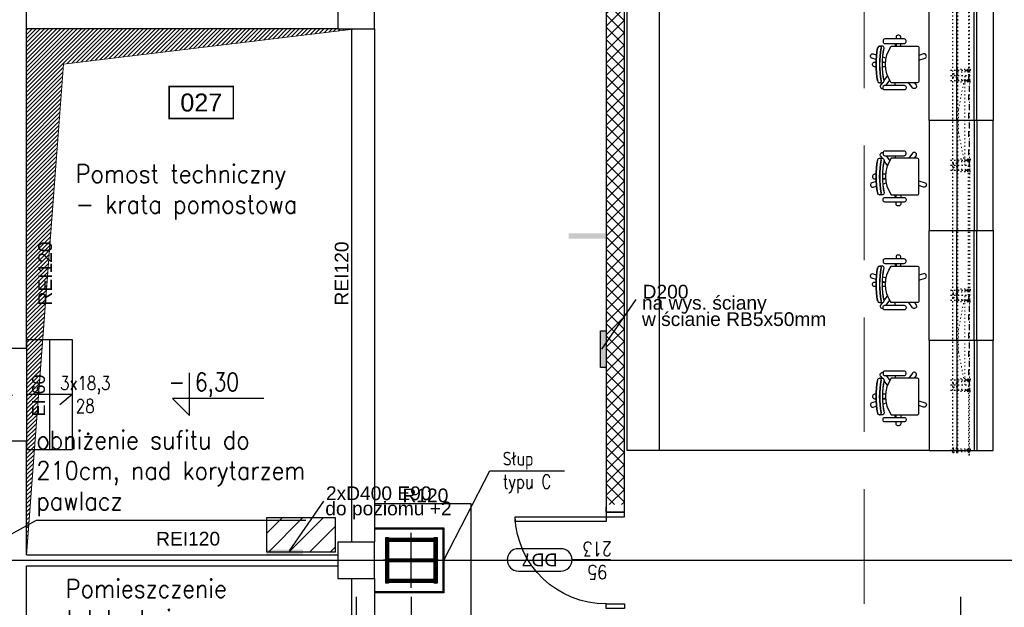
# Model space of a CAD drawing. Header units: centimetres. Extents: x -228435 to 56419, y -89367 to 477256.
# Tile 15 of 53: x -62815 to -52060, y 16488 to 22900. Entities that reach past the tile are written whole.
import ezdxf
from ezdxf.enums import TextEntityAlignment as Align

# ---------------------------------------------------------------- set-up
doc = ezdxf.new("R2010")
doc.units = ezdxf.units.CM
doc.header["$LTSCALE"] = 50
for name, pattern in [('Balustrady$0$DASHED', [0.75, 0.5, -0.25]), ('CADVENT_HIDDEN', [0.8, 0.25, -0.55]), ('DASHDOT2', [12.7, 6.35, -3.175, 0, -3.175]), ('Kondygnacja -1$0$HIDDEN', [9.525, 6.35, -3.175]), ('Osie rzutów$0$DASHDOT2', [12.7, 6.35, -3.175, 0, -3.175])]:
    doc.linetypes.add(name, pattern=pattern)
doc.layers.get('0').update_dxf_attribs({"color": 8})
for name, color, linetype, lineweight in [('_SP KORYTA', 8, 'Continuous', 25), ('ARCH_WIDOK', 8, 'Continuous', 13), ('Kondygnacja -1$0$ARCH_WIDOK', 8, 'Continuous', 13)]:
    doc.layers.add(name, color=color, linetype=linetype, lineweight=lineweight)
for name, color, linetype in [('ARCH - OŚKI KONSTRUKCJI STALOWEJ', 8, 'DASHDOT2'), ('ARCH_KONSTRUKCJA', 8, 'Continuous'), ('ARCH_STOLARKA', 8, 'Continuous'), ('ARCH_SZKŁO', 8, 'Continuous'), ('ARCH_WIDOK_KONSTRUKCJA', 8, 'Continuous'), ('Kondygnacja  -0_5$0$ARCH_GK', 8, 'Continuous'), ('Kondygnacja -1$0$ARCH_INFO_ETYK_DRZWI', 8, 'Continuous'), ('Kondygnacja -1$0$ARCH_INFO_KOTY_WYSOKOŚCIOWE_IST', 8, 'Continuous'), ('Kondygnacja -1$0$ARCH_INFO_ODPORNOŚĆ OGNIOWA', 8, 'Continuous'), ('Kondygnacja -1$0$ARCH_INFO_OPISY', 8, 'Continuous'), ('Kondygnacja -1$0$ARCH_INFO_OPISY_IST', 8, 'Continuous'), ('Kondygnacja -1$0$ARCH_INFO_SCHODY_IST', 8, 'Continuous'), ('Kondygnacja -1$0$ARCH_MUROWANE', 8, 'Continuous'), ('Kondygnacja -1$0$ARCH_MUROWANE_IST', 8, 'Continuous'), ('Kondygnacja -1$0$ARCH_OKŁADZINA', 8, 'Continuous'), ('Kondygnacja -1$0$ARCH_SCHODY_IST', 8, 'Continuous'), ('Kondygnacja -1$0$ARCH_STROP', 8, 'Continuous'), ('Kondygnacja -1$0$ARCH_SŁUPY', 8, 'Continuous'), ('Kondygnacja -1$0$ARCH_WIDOK_IST', 8, 'Continuous'), ('Kondygnacja -1$0$ARCH_WYPOSAŻENIE_INNE', 8, 'Continuous'), ('Kondygnacja -1$0$ARCH_ŚCIANY_PRZESUWNE', 8, 'Continuous'), ('Kondygnacja -1$0$ARCH_ŚLUSARKA_DRZWI', 8, 'Continuous'), ('Kondygnacja -1$0$ARCH_ŻELBET_IST', 8, 'Continuous'), ('Osie rzutów$0$ARCH_INFO_OSIE_IST', 8, 'Osie rzutów$0$DASHDOT2'), ('Pomieszczenia -1$0$ARCH_INFO_AREA_ETYKIETY_200', 8, 'Continuous'), ('xrefs', 8, 'Continuous')]:
    doc.layers.add(name, color=color, linetype=linetype)
doc.styles.add('Arial', font='ARIAL.TTF')
doc.styles.add('Kondygnacja -1$0$Arial', font='ARIAL.TTF')
doc.styles.add('Kondygnacja -1$0$Romans', font='Romans.shx', dxfattribs={"width": 0.7})
doc.styles.add('Kondygnacja -1$0$ROMANS-50-CM', font='romans.shx', dxfattribs={"width": 0.8, "height": 10})
doc.styles.add('Kondygnacja -1$0$Standard', font='txt')
doc.styles.add('Pomieszczenia -1$0$Arial', font='ARIAL.TTF')
doc.dimstyles.new('Kondygnacja -1$0$ISO-25', dxfattribs={"dimtxt": 2.5, "dimasz": 2.5, "dimexe": 1.25, "dimexo": 0.625, "dimtad": 1, "dimtxsty": 'Kondygnacja -1$0$Standard', "dimcen": 2.5, "dimadec": 0, "dimazin": 0, "dimtfac": 1, "dimtmove": 0, "dimatfit": 3, "dimfxl": 0, "dimarcsym": 0})
pattern_1 = [(45, (-6220.6425, -6150), (-0.67351921, 0.67351921), [])]

# ---------------------------------------------------------------- blocks, each defined once
blk = doc.blocks.new('Kondygnacja -1$0$T-drzwi_lewe-200')
at = {"layer": 'Kondygnacja -1$0$ARCH_INFO_ETYK_DRZWI'}
blk.add_line((0, 0), (-60, 0), dxfattribs=at)
blk.add_lwpolyline([(-77.5, 17.5), (-143.7, 17.5, 1), (-143.7, -17.5), (-77.5, -17.5, 1)], format="xyb", close=True, dxfattribs=at)
at = {"layer": 'Kondygnacja -1$0$ARCH_INFO_ETYK_DRZWI', "color": 1, "style": 'Kondygnacja -1$0$Arial'}
blk.add_attdef('ADS_DRZWI:ODPORNOŚĆ_OGNIOWA', text='', height=20, rotation=90, dxfattribs=at).set_placement((56.4, 0.1), align=Align.BOTTOM_CENTER)
at = {"layer": 'Kondygnacja -1$0$ARCH_INFO_ETYK_DRZWI', "style": 'Kondygnacja -1$0$Romans', "width": 0.8}
for tag, p in [('ADS_DRZWI:SZEROKOŚĆ', (-23, 7.9)), ('ADS_DRZWI:WYSOKOŚĆ', (-23, -29))]:
    blk.add_attdef(tag, text='', height=22, dxfattribs=at).set_placement(p, align=Align.CENTER)
at = {"layer": 'Kondygnacja -1$0$ARCH_INFO_ETYK_DRZWI', "style": 'Kondygnacja -1$0$Arial'}
blk.add_attdef('ADS_DRZWI:SYMBOL', text='', height=20, dxfattribs=at).set_placement((-110.6, 0), align=Align.MIDDLE)
blk = doc.blocks.new('Kondygnacja -1$0$_Dot')
at = {"color": 0, "linetype": 'ByBlock', "lineweight": -2}
blk.add_line((-0.5, 0), (-1, 0), dxfattribs=at)
at = {"color": 0, "linetype": 'ByBlock', "const_width": 0.5}
blk.add_lwpolyline([(-0.25, 0, 1), (0.25, 0, 1)], format="xyb", close=True, dxfattribs=at)
blk = doc.blocks.new('Kondygnacja -1$0$słup 6.8.41')
at = {"layer": 'Kondygnacja -1$0$ARCH_SŁUPY'}
h = blk.add_hatch(dxfattribs=at)
h.set_pattern_fill('ANSI31', color=256, scale=0.3, style=0)
h.set_pattern_definition(pattern_1)
h.paths.add_polyline_path([(14.8, 75), (11.8, 75), (11.8, 25), (14.8, 25)])
h = blk.add_hatch(dxfattribs=at)
h.set_pattern_fill('ANSI31', color=256, scale=0.3, style=0)
h.set_pattern_definition(pattern_1)
h.paths.add_polyline_path([(64.8, 71), (64.8, 74), (14.8, 74), (14.8, 71)])
h = blk.add_hatch(dxfattribs=at)
h.set_pattern_fill('ANSI31', color=256, scale=0.3, style=0)
h.set_pattern_definition(pattern_1)
h.paths.add_polyline_path([(67.8, 75), (64.8, 75), (64.8, 25), (67.8, 25)])
h = blk.add_hatch(dxfattribs=at)
h.set_pattern_fill('ANSI31', color=256, scale=0.3, style=0)
h.set_pattern_definition(pattern_1)
h.paths.add_polyline_path([(64.8, 48.5), (64.8, 51.5), (14.8, 51.5), (14.8, 48.5)])
h = blk.add_hatch(dxfattribs=at)
h.set_pattern_fill('ANSI31', color=256, scale=0.3, style=0)
h.set_pattern_definition(pattern_1)
h.paths.add_polyline_path([(64.8, 26), (64.8, 29), (14.8, 29), (14.8, 26)])
at = {"layer": 'Kondygnacja  -0_5$0$ARCH_GK', "linetype": 'Continuous', "lineweight": -3}
for points in [[(-0.6, 85.5), (75.3, 85.5), (75.3, 14.5), (-0.6, 14.5)], [(-0.6, 84.3), (74.1, 84.3), (74.1, 15.8), (-0.6, 15.8)]]:
    blk.add_lwpolyline(points, dxfattribs=at)
at = {"layer": 'Kondygnacja -1$0$ARCH_SŁUPY'}
for p, q in [((14.8, 51.5), (64.8, 51.5)), ((64.8, 48.5), (14.8, 48.5))]:
    blk.add_line(p, q, dxfattribs=at)
for points in [[(11.8, 75), (14.8, 75), (14.8, 25), (11.8, 25)], [(64.8, 75), (67.8, 75), (67.8, 25), (64.8, 25)]]:
    blk.add_lwpolyline(points, close=True, dxfattribs=at)
for points in [[(64.8, 74), (14.8, 74)], [(14.8, 71), (64.8, 71)], [(64.8, 29), (14.8, 29)], [(14.8, 26), (64.8, 26)]]:
    blk.add_lwpolyline(points, dxfattribs=at)
blk = doc.blocks.new('Pomieszczenia -1$0$etykieta_numer')
at = {"color": 0, "linetype": 'ByBlock', "const_width": 2.44}
blk.add_lwpolyline([(-50, -50), (-50, 0), (50, 0), (50, -50)], close=True, dxfattribs=at)
at = {"color": 0, "linetype": 'ByBlock', "style": 'Pomieszczenia -1$0$Arial'}
blk.add_attdef('AECAREA:NUMER_LOKALU', text='', height=28, dxfattribs=at).set_placement((0, -25), align=Align.MIDDLE)
blk = doc.blocks.new('Kondygnacja -1$0$T-drzwi_prawe-200')
at = {"layer": 'Kondygnacja -1$0$ARCH_INFO_ETYK_DRZWI'}
blk.add_line((0, 0), (60, 0), dxfattribs=at)
blk.add_lwpolyline([(143.7, 17.5), (77.5, 17.5, 1), (77.5, -17.5), (143.7, -17.5, 1)], format="xyb", close=True, dxfattribs=at)
at = {"layer": 'Kondygnacja -1$0$ARCH_INFO_ETYK_DRZWI', "color": 1, "style": 'Kondygnacja -1$0$Arial'}
blk.add_attdef('ADS_DRZWI:ODPORNOŚĆ_OGNIOWA', text='', height=20, rotation=90, dxfattribs=at).set_placement((-25.5, 0.1), align=Align.BOTTOM_CENTER)
at = {"layer": 'Kondygnacja -1$0$ARCH_INFO_ETYK_DRZWI', "style": 'Kondygnacja -1$0$Romans', "width": 0.8}
for tag, p in [('ADS_DRZWI:SZEROKOŚĆ', (20.5, 8)), ('ADS_DRZWI:WYSOKOŚĆ', (20.5, -28))]:
    blk.add_attdef(tag, text='', height=22, dxfattribs=at).set_placement(p, align=Align.CENTER)
at = {"layer": 'Kondygnacja -1$0$ARCH_INFO_ETYK_DRZWI', "style": 'Kondygnacja -1$0$Arial'}
blk.add_attdef('ADS_DRZWI:SYMBOL', text='', height=20, dxfattribs=at).set_placement((110.7, 0), align=Align.MIDDLE)
blk = doc.blocks.new('Kondygnacja -1$0$krzesło obrotowe')
at = {"ltscale": 2}
for p, q in [((3.6, 22.8), (3.6, 20)), ((3.6, -22.8), (3.6, -20))]:
    blk.add_line(p, q, dxfattribs=at)
for points in [[(-6.4, 27.8), (14.7, 27.8, -0.414214), (16.7, 25.8), (16.7, 24.8, -0.414214), (14.7, 22.8), (-6.4, 22.8, -0.414214), (-8.4, 24.8), (-8.4, 25.8, -0.414214)], [(-20.4, -20), (7.7, -20, 0.321296), (7.7, 20), (-20.4, 20, 0.414214), (-22.4, 18), (-22.4, -18, 0.414214), (-20.4, -20)], [(-6.4, -27.8), (14.7, -27.8, 0.414214), (16.7, -25.8), (16.7, -24.8, 0.414214), (14.7, -22.8), (-6.4, -22.8, 0.414214), (-8.4, -24.8), (-8.4, -25.8, 0.414214)]]:
    blk.add_lwpolyline(points, format="xyb", close=True, dxfattribs=at)
for points in [[(-2.5, 27.8), (-2.5, 29.9, -0.414214), (-0.5, 31.9), (0.5, 31.9, -0.414214), (2.5, 29.9), (2.5, 27.8)], [(-22.4, 4.6), (-29.2, 6.8, -0.414214), (-30.5, 9.3), (-30.2, 10.3, -0.414214), (-27.6, 11.6), (-22.4, 9.9)], [(17.7, 20), (20.7, 20, -0.333258), (22.6, 18.6, -0.0984), (22.6, -18.5, -0.339495), (20.7, -20), (17.7, -20, -0.414214), (15.7, -18, 0.097222), (15.7, 18, -0.414214), (17.7, 20, -0.982092)], [(20.7, 20, 0.414214), (18.7, 18, -0.097222), (18.7, -18, 0.414214), (20.7, -20, -1.018234)], [(24.3, 5.3), (29.1, 6.8, 0.414214), (30.4, 9.3), (30.1, 10.3, 0.414214), (27.6, 11.6), (23.9, 10.4)], [(24.4, -2.5), (26.1, -2.5, 0.414214), (28.1, -0.5), (28.1, 0.5, 0.414214), (26.1, 2.5), (24.4, 2.5)], [(-17.6, -20), (-19.5, -22.7, 0.414214), (-19.1, -25.5), (-18.3, -26.1, 0.414214), (-15.5, -25.6), (-11.4, -20)], [(17.5, -20), (19.5, -22.7, -0.414214), (19.1, -25.5), (18.2, -26.1, -0.218948), (16.6, -26.4)]]:
    blk.add_lwpolyline(points, format="xyb", dxfattribs=at)
for points in [[(-2.5, 20), (-2.5, 22.8)], [(2.5, 22.8), (2.5, 20)], [(17.1, 8.2), (13.4, 7)], [(17.4, 2.5), (14, 2.5)], [(14.1, 1.9), (17.4, 3)], [(14, -2.5), (17.4, -2.5)], [(13.4, -22.8), (9.4, -17.3)], [(11.9, -12.2), (15.8, -17.6)]]:
    blk.add_lwpolyline(points, dxfattribs=at)
for centre in [(-76, 0), (-73, 0), (-69, 0)]:
    blk.add_arc(centre, 93.4, 348.8941, 11.1059, dxfattribs=at)
blk = doc.blocks.new('stanawisko rejestr')
at = {"layer": 'Kondygnacja -1$0$ARCH_WYPOSAŻENIE_INNE'}
for points in [[(-70, 120), (0, 120), (0, 0), (-70, 0), (-70, 120)], [(-40, 0), (-40, 120)], [(-21, 0), (-21, 120)], [(-18, 0), (-18, 120)], [(-70, -120), (0, -120), (0, 0), (-70, 0), (-70, -120)], [(-40, 0), (-40, -120)], [(-21, 0), (-21, -120)], [(-18, 0), (-18, -120)]]:
    blk.add_lwpolyline(points, dxfattribs=at)
at = {"layer": 'Kondygnacja -1$0$ARCH_WYPOSAŻENIE_INNE', "xscale": -1}
blk.add_blockref('Kondygnacja -1$0$krzesło obrotowe', (-103.7, 61.2), dxfattribs=at)
at = {"layer": 'Kondygnacja -1$0$ARCH_WYPOSAŻENIE_INNE', "rotation": 180}
blk.add_blockref('Kondygnacja -1$0$krzesło obrotowe', (-103.7, -61.2), dxfattribs=at)
blk = doc.blocks.new('A$C6A4F2F99')
at = {"layer": '_SP KORYTA'}
for points in [[(-3527.91, 765.98), (-3507.91, 765.98), (-3507.91, 762.98), (-3527.91, 762.98)], [(-3510.48, 692.75), (-3510.48, 712.75), (-3507.48, 712.75), (-3507.48, 692.75)], [(-3672.98, 590.38), (-3692.98, 590.38), (-3692.98, 593.38), (-3672.98, 593.38)]]:
    blk.add_hatch(color=256, dxfattribs=at).paths.add_polyline_path(points)
h = blk.add_hatch(dxfattribs=at)
h.set_pattern_fill('ANSI31', color=256, scale=2.5, style=0)
h.set_pattern_definition([(45, (-41268.3956, -21671.152), (-5.6126601, 5.6126601), [])])
h.paths.add_polyline_path([(-3692.88, 592.15), (-3655.26, 592.15), (-3655.26, 610.64), (-3692.88, 610.64)])
for p, q in [((-3509.73, 702.75), (-3491.02, 729.75)), ((-3680.4, 592.74), (-3661.68, 619.74))]:
    blk.add_line(p, q, dxfattribs=at)
for points in [[(-3510.48, 692.75), (-3510.48, 712.75), (-3507.48, 712.75), (-3507.48, 692.75)], [(-3692.88, 592.15), (-3655.26, 592.15), (-3655.26, 610.64), (-3692.88, 610.64)]]:
    blk.add_lwpolyline(points, close=True, dxfattribs=at)
at = {"layer": '_SP KORYTA', "style": 'Arial'}
for s, p in [('D200', (-3487.54, 730.36)), ('na wys. ściany', (-3487.89, 724.28)), ('w ścianie RB5x50mm', (-3487.89, 715.36)), ('2xD400 E90', (-3660.49, 620.35)), ('do poziomu +2', (-3660.84, 612.06))]:
    blk.add_text(s, height=7.5, dxfattribs=at).set_placement(p)
blk = doc.blocks.new('Osie rzutów')
at = {"layer": 'Osie rzutów$0$ARCH_INFO_OSIE_IST', "ltscale": 10}
for p, q in [((6200, 12510), (6200, 4800)), ((6200, 12510), (6200, 4571.18)), ((6260, 12510), (6260, 4623.26)), ((6860, 12510), (6860, 4623.26)), ((6260, 6170), (6260, 6230)), ((4436.04, 6200), (15156.54, 6200)), ((6290, 6200), (6230, 6200))]:
    blk.add_line(p, q, dxfattribs=at)

msp = doc.modelspace()

# ---------------------------------------------------------------- hatches: boundary and pattern name
at = {"layer": 'Kondygnacja -1$0$ARCH_MUROWANE', "linetype": 'Continuous', "lineweight": -3}
h = msp.add_hatch(dxfattribs=at)
h.set_pattern_fill('ANSI37', color=256, scale=30, style=0)
h.set_pattern_definition([(45, (-121140, -45000), (-67.35192, 67.35192), []), (135, (-121140, -45000), (-67.35192, -67.35192), [])])
h.paths.add_polyline_path([(-56410, 17608), (-56210, 17608), (-56210, 28392), (-56410, 28392)], flags=0)
at = {"layer": 'Kondygnacja -1$0$ARCH_WIDOK'}
h = msp.add_hatch(dxfattribs=at)
h.set_pattern_fill('ANSI31', color=256, scale=10, angle=-180, style=0)
h.set_pattern_definition([(225, (-121140, -45000), (22.45064, -22.45064), [])])
h.paths.add_polyline_path([(-62740, 17060), (-62740, 22800), (-59140, 22800), (-62335.997, 22415.735)])

# ---------------------------------------------------------------- linework, layer by layer
at = {"linetype": 'Balustrady$0$DASHED', "lineweight": 20, "ltscale": 50}
msp.add_lwpolyline([(-53592.361, 52511.04), (-51070.214, 52511.04), (-51070.214, 5276.801), (-53592.361, 5276.801)], close=True, dxfattribs=at)
at = {"layer": 'ARCH - OŚKI KONSTRUKCJI STALOWEJ', "linetype": 'CADVENT_HIDDEN'}
for p, q in [((-52434, 22344, 0), (-52646.884, 22344, 0)), ((-52434, 22289, 0), (-52646.884, 22289, 0)), ((-52434, 22234, 0), (-52646.884, 22234, 0)), ((-52434, 21365, 0), (-52646.884, 21365, 0)), ((-52434, 21310, 0), (-52646.884, 21310, 0)), ((-52434, 21255, 0), (-52646.884, 21255, 0)), ((-52434, 19944, 0), (-52646.884, 19944, 0)), ((-52434, 19889, 0), (-52646.884, 19889, 0)), ((-52434, 19834, 0), (-52646.884, 19834, 0)), ((-52434, 18965, 0), (-52646.884, 18965, 0)), ((-52434, 18910, 0), (-52646.884, 18910, 0)), ((-52434, 18855, 0), (-52646.884, 18855, 0)), ((-52434, 18200, 0), (-52646.884, 18200, 0)), ((-52434, 18200, 0), (-52646.884, 18200, 0))]:
    msp.add_line(p, q, dxfattribs=at)
at = {"layer": 'ARCH_KONSTRUKCJA', "linetype": 'CADVENT_HIDDEN', "elevation": 0}
for points in [[(-52622.2, 22314), (-52572.2, 22314), (-52572.2, 22264), (-52622.2, 22264)], [(-52622.2, 22314), (-52572.2, 22314), (-52572.2, 22264), (-52622.2, 22264)], [(-52617.2, 22309), (-52577.2, 22309), (-52577.2, 22269), (-52617.2, 22269)], [(-52617.2, 22309), (-52577.2, 22309), (-52577.2, 22269), (-52617.2, 22269)], [(-52622.2, 21285), (-52572.2, 21285), (-52572.2, 21335), (-52622.2, 21335)], [(-52622.2, 21285), (-52572.2, 21285), (-52572.2, 21335), (-52622.2, 21335)], [(-52617.2, 21290), (-52577.2, 21290), (-52577.2, 21330), (-52617.2, 21330)], [(-52617.2, 21290), (-52577.2, 21290), (-52577.2, 21330), (-52617.2, 21330)], [(-52622.2, 19864), (-52572.2, 19864), (-52572.2, 19914), (-52622.2, 19914)], [(-52622.2, 19864), (-52572.2, 19864), (-52572.2, 19914), (-52622.2, 19914)], [(-52617.2, 19869), (-52577.2, 19869), (-52577.2, 19909), (-52617.2, 19909)], [(-52617.2, 19869), (-52577.2, 19869), (-52577.2, 19909), (-52617.2, 19909)], [(-52622.2, 18885), (-52572.2, 18885), (-52572.2, 18935), (-52622.2, 18935)], [(-52622.2, 18885), (-52572.2, 18885), (-52572.2, 18935), (-52622.2, 18935)], [(-52617.2, 18890), (-52577.2, 18890), (-52577.2, 18930), (-52617.2, 18930)], [(-52617.2, 18890), (-52577.2, 18890), (-52577.2, 18930), (-52617.2, 18930)], [(-52622.2, 18175), (-52572.2, 18175), (-52572.2, 18225), (-52622.2, 18225)], [(-52617.2, 18180), (-52577.2, 18180), (-52577.2, 18220), (-52617.2, 18220)]]:
    msp.add_lwpolyline(points, close=True, dxfattribs=at)
at = {"layer": 'ARCH_STOLARKA', "linetype": 'CADVENT_HIDDEN'}
for p, q in [((-52434, 22344, 0), (-52484.737, 22344, 0)), ((-52434, 22234, 0), (-52484.737, 22234, 0)), ((-52434, 21365, 0), (-52484.737, 21365, 0)), ((-52434, 21255, 0), (-52484.737, 21255, 0)), ((-52434, 19944, 0), (-52484.737, 19944, 0)), ((-52434, 19834, 0), (-52484.737, 19834, 0)), ((-52434, 18965, 0), (-52484.737, 18965, 0)), ((-52434, 18855, 0), (-52484.737, 18855, 0)), ((-52434, 18200, 0), (-52484.737, 18200, 0))]:
    msp.add_line(p, q, dxfattribs=at)
for points, elevation in [([(-52572.182, 22330.817), (-52571.701, 22329.957), (-52486.365, 22329.963), (-52485.866, 22330.793), (-52485.884, 22357.103), (-52486.384, 22357.963), (-52571.72, 22357.957), (-52572.2, 22357.097)], 0), ([(-52458, 22349.983), (-52485.879, 22349.983)], -1951.029), ([(-52458, 22337.983), (-52485.871, 22337.983)], -1951.029), ([(-52453, 22330.417), (-52452, 22330.417), (-52452, 22357.583), (-52453, 22357.583)], 0), ([(-52439, 22330.417), (-52440, 22330.417), (-52440, 22357.583), (-52439, 22357.583)], 0), ([(-52572.182, 22247.183), (-52571.701, 22248.043), (-52486.365, 22248.037), (-52485.866, 22247.207), (-52485.884, 22220.897), (-52486.384, 22220.037), (-52571.72, 22220.043), (-52572.2, 22220.903)], 0), ([(-52458, 22228.017), (-52485.879, 22228.017)], -1951.029), ([(-52458, 22240.017), (-52485.871, 22240.017)], -1951.029), ([(-52453, 22247.583), (-52452, 22247.583), (-52452, 22220.417), (-52453, 22220.417)], 0), ([(-52439, 22247.583), (-52440, 22247.583), (-52440, 22220.417), (-52439, 22220.417)], 0), ([(-52572.182, 21351.817), (-52571.701, 21350.957), (-52486.365, 21350.963), (-52485.866, 21351.793), (-52485.884, 21378.103), (-52486.384, 21378.963), (-52571.72, 21378.957), (-52572.2, 21378.097)], 0), ([(-52458, 21370.983), (-52485.879, 21370.983)], -1951.029), ([(-52458, 21358.983), (-52485.871, 21358.983)], -1951.029), ([(-52453, 21351.417), (-52452, 21351.417), (-52452, 21378.583), (-52453, 21378.583)], 0), ([(-52439, 21351.417), (-52440, 21351.417), (-52440, 21378.583), (-52439, 21378.583)], 0), ([(-52572.182, 21268.183), (-52571.701, 21269.043), (-52486.365, 21269.037), (-52485.866, 21268.207), (-52485.884, 21241.897), (-52486.384, 21241.037), (-52571.72, 21241.043), (-52572.2, 21241.903)], 0), ([(-52458, 21249.017), (-52485.879, 21249.017)], -1951.029), ([(-52458, 21261.017), (-52485.871, 21261.017)], -1951.029), ([(-52453, 21268.583), (-52452, 21268.583), (-52452, 21241.417), (-52453, 21241.417)], 0), ([(-52439, 21268.583), (-52440, 21268.583), (-52440, 21241.417), (-52439, 21241.417)], 0), ([(-52572.182, 19930.817), (-52571.701, 19929.957), (-52486.365, 19929.963), (-52485.866, 19930.793), (-52485.884, 19957.103), (-52486.384, 19957.963), (-52571.72, 19957.957), (-52572.2, 19957.097)], 0), ([(-52458, 19949.983), (-52485.879, 19949.983)], -1951.029), ([(-52458, 19937.983), (-52485.871, 19937.983)], -1951.029), ([(-52453, 19930.417), (-52452, 19930.417), (-52452, 19957.583), (-52453, 19957.583)], 0), ([(-52439, 19930.417), (-52440, 19930.417), (-52440, 19957.583), (-52439, 19957.583)], 0), ([(-52572.182, 19847.183), (-52571.701, 19848.043), (-52486.365, 19848.037), (-52485.866, 19847.207), (-52485.884, 19820.897), (-52486.384, 19820.037), (-52571.72, 19820.043), (-52572.2, 19820.903)], 0), ([(-52458, 19828.017), (-52485.879, 19828.017)], -1951.029), ([(-52458, 19840.017), (-52485.871, 19840.017)], -1951.029), ([(-52453, 19847.583), (-52452, 19847.583), (-52452, 19820.417), (-52453, 19820.417)], 0), ([(-52439, 19847.583), (-52440, 19847.583), (-52440, 19820.417), (-52439, 19820.417)], 0), ([(-52458, 18970.983), (-52485.879, 18970.983)], -1951.029), ([(-52458, 18958.983), (-52485.871, 18958.983)], -1951.029), ([(-52458, 18849.017), (-52485.879, 18849.017)], -1951.029), ([(-52458, 18861.017), (-52485.871, 18861.017)], -1951.029), ([(-52458, 18205.983), (-52485.879, 18205.983)], -1951.029), ([(-52458, 18193.983), (-52485.871, 18193.983)], -1951.029)]:
    msp.add_lwpolyline(points, dxfattribs=dict(at, elevation=elevation))
at = {"layer": 'ARCH_STOLARKA', "linetype": 'CADVENT_HIDDEN', "elevation": 0}
for points in [[(-52453, 22359), (-52458, 22359), (-52458, 22329), (-52453, 22329)], [(-52439, 22359), (-52434, 22359), (-52434, 22329), (-52439, 22329)], [(-52453, 22219), (-52458, 22219), (-52458, 22249), (-52453, 22249)], [(-52439, 22219), (-52434, 22219), (-52434, 22249), (-52439, 22249)], [(-52453, 21380), (-52458, 21380), (-52458, 21350), (-52453, 21350)], [(-52439, 21380), (-52434, 21380), (-52434, 21350), (-52439, 21350)], [(-52453, 21240), (-52458, 21240), (-52458, 21270), (-52453, 21270)], [(-52439, 21240), (-52434, 21240), (-52434, 21270), (-52439, 21270)], [(-52453, 19959), (-52458, 19959), (-52458, 19929), (-52453, 19929)], [(-52439, 19959), (-52434, 19959), (-52434, 19929), (-52439, 19929)], [(-52453, 19819), (-52458, 19819), (-52458, 19849), (-52453, 19849)], [(-52439, 19819), (-52434, 19819), (-52434, 19849), (-52439, 19849)], [(-52453, 18980), (-52458, 18980), (-52458, 18950), (-52453, 18950)], [(-52439, 18980), (-52434, 18980), (-52434, 18950), (-52439, 18950)], [(-52453, 18840), (-52458, 18840), (-52458, 18870), (-52453, 18870)], [(-52439, 18840), (-52434, 18840), (-52434, 18870), (-52439, 18870)], [(-52453, 18215), (-52458, 18215), (-52458, 18185), (-52453, 18185)], [(-52439, 18215), (-52434, 18215), (-52434, 18185), (-52439, 18185)]]:
    msp.add_lwpolyline(points, close=True, dxfattribs=at)
at = {"layer": 'ARCH_STOLARKA', "linetype": 'CADVENT_HIDDEN'}
for points in [[(-52572.182, 18951.817), (-52571.701, 18950.957), (-52486.365, 18950.963), (-52485.866, 18951.793), (-52485.884, 18978.103), (-52486.384, 18978.963), (-52571.72, 18978.957), (-52572.2, 18978.097)], [(-52453, 18951.417), (-52452, 18951.417), (-52452, 18978.583), (-52453, 18978.583)], [(-52439, 18951.417), (-52440, 18951.417), (-52440, 18978.583), (-52439, 18978.583)], [(-52572.182, 18868.183), (-52571.701, 18869.043), (-52486.365, 18869.037), (-52485.866, 18868.207), (-52485.884, 18841.897), (-52486.384, 18841.037), (-52571.72, 18841.043), (-52572.2, 18841.903)], [(-52453, 18868.583), (-52452, 18868.583), (-52452, 18841.417), (-52453, 18841.417)], [(-52439, 18868.583), (-52440, 18868.583), (-52440, 18841.417), (-52439, 18841.417)], [(-52572.182, 18186.817), (-52571.701, 18185.957), (-52486.365, 18185.963), (-52485.866, 18186.793), (-52485.884, 18213.103), (-52486.384, 18213.963), (-52571.72, 18213.957), (-52572.2, 18213.097)], [(-52453, 18186.417), (-52452, 18186.417), (-52452, 18213.583), (-52453, 18213.583)], [(-52439, 18186.417), (-52440, 18186.417), (-52440, 18213.583), (-52439, 18213.583)]]:
    msp.add_lwpolyline(points, dxfattribs=at)
at = {"layer": 'ARCH_SZKŁO', "linetype": 'CADVENT_HIDDEN'}
for points in [[(-52452, 22293.98), (-52440, 22293.98), (-52440, 23703.981), (-52452, 23703.981)], [(-52452, 21305), (-52440, 21305), (-52440, 19894), (-52452, 19894)], [(-52452, 18150), (-52440, 18150), (-52440, 18905), (-52452, 18905)]]:
    msp.add_lwpolyline(points, close=True, dxfattribs=at)
at = {"layer": 'ARCH_SZKŁO', "linetype": 'CADVENT_HIDDEN', "ltscale": 5}
for points in [[(-52452, 21315), (-52440, 21315), (-52440, 22284), (-52452, 22284)], [(-52452, 18915), (-52440, 18915), (-52440, 19884), (-52452, 19884)]]:
    msp.add_lwpolyline(points, close=True, dxfattribs=at)
at = {"layer": 'ARCH_WIDOK', "linetype": 'CADVENT_HIDDEN', "elevation": 0}
for points in [[(-52490, 22285), (-52559.301, 21920.552), (-52559.301, 21670.552), (-52490, 21314)], [(-52490, 19885), (-52559.301, 19524.5), (-52559.301, 19274.5), (-52490, 18914)]]:
    msp.add_lwpolyline(points, dxfattribs=at)
for points in [[(-52440, 21314), (-52490, 21314), (-52490, 22285), (-52440, 22285)], [(-52440, 18914), (-52490, 18914), (-52490, 19885), (-52440, 19885)]]:
    msp.add_lwpolyline(points, close=True, dxfattribs=at)
at = {"layer": 'ARCH_WIDOK_KONSTRUKCJA', "linetype": 'CADVENT_HIDDEN', "elevation": 0}
msp.add_lwpolyline([(-52572.2, 18175), (-52622.2, 18175), (-52622.2, 27825), (-52572.2, 27825)], close=True, dxfattribs=at)
at = {"layer": 'Kondygnacja -1$0$ARCH_INFO_KOTY_WYSOKOŚCIOWE_IST'}
msp.add_lwpolyline([(-60148.723, 18766.295), (-61145.907, 18766.295), (-60958.407, 18578.795), (-60958.407, 19047.229)], dxfattribs=at)
at = {"layer": 'Kondygnacja -1$0$ARCH_INFO_OPISY_IST', "ltscale": 0.5, "extrusion": (-0.479211, 0.8777, 0), "elevation": 45321.04}
msp.add_lwpolyline([(47146.308, 0), (46614.83, 0)], dxfattribs=at)
at = {"layer": 'Kondygnacja -1$0$ARCH_INFO_OPISY_IST', "ltscale": 0.5, "extrusion": (0, 1, 0), "elevation": 17439.941}
msp.add_lwpolyline([(62632.16, 0), (59689.847, 0)], dxfattribs=at)
at = {"layer": 'Kondygnacja -1$0$ARCH_MUROWANE', "linetype": 'Continuous', "lineweight": -3}
for p, q in [((-56410, 28475), (-56410, 17525)), ((-56210, 17525), (-56210, 28475)), ((-56410, 17525), (-56210, 17525)), ((-56410, 17525), (-56210, 17525))]:
    msp.add_line(p, q, dxfattribs=at)
at = {"layer": 'Kondygnacja -1$0$ARCH_MUROWANE_IST', "ltscale": 4}
for p, q in [((-62740, 19310), (-62740, 38820)), ((-59190, 22800), (-59190, 17200)), ((-58940, 22800), (-58940, 17200)), ((-62740, 19410), (-62740, 19310)), ((-62740, 19310), (-62990, 19310)), ((-62740, 18300), (-62990, 18300)), ((-62740, 17060), (-62740, 18300)), ((-62740, 18300), (-62740, 18210)), ((-62740, 17060), (-59340, 17060)), ((-62740, 16940), (-59340, 16940)), ((-62740, 14870), (-62740, 16940)), ((-59190, 16800), (-59190, 12440)), ((-58940, 16800), (-58940, 12440))]:
    msp.add_line(p, q, dxfattribs=at)
at = {"layer": 'Kondygnacja -1$0$ARCH_OKŁADZINA'}
msp.add_lwpolyline([(-58940, 17620), (-57885.391, 17620), (-57885.391, 16380), (-58940, 16380)], dxfattribs=at)
at = {"layer": 'Kondygnacja -1$0$ARCH_SCHODY_IST'}
for p, q in [((-62740, 19410), (-62240, 19410)), ((-62740, 19410), (-62740, 18210)), ((-62490, 19410), (-62490, 18210)), ((-62240, 19410), (-62240, 18210)), ((-62240, 18810), (-62740, 18810)), ((-62240, 18810), (-62376.124, 18696.436)), ((-62740, 18210), (-62240, 18210))]:
    msp.add_line(p, q, dxfattribs=at)
at = {"layer": 'Kondygnacja -1$0$ARCH_WIDOK'}
msp.add_lwpolyline([(-62740, 17060), (-62740, 22800), (-59140, 22800), (-62335.997, 22415.735), (-62740, 17060)], dxfattribs=at)
at = {"layer": 'Kondygnacja -1$0$ARCH_WIDOK_IST'}
msp.add_line((-59340, 22800), (-62740, 22800), dxfattribs=at)
at = {"layer": 'Kondygnacja -1$0$ARCH_WYPOSAŻENIE_INNE'}
msp.add_lwpolyline([(-56180, 27800), (-55830, 27800), (-55830, 18200), (-56180, 18200)], close=True, dxfattribs=at)
msp.add_lwpolyline([(-52880, 18200), (-55830, 18200)], dxfattribs=at)
at = {"layer": 'Kondygnacja -1$0$ARCH_ŚCIANY_PRZESUWNE', "linetype": 'Kondygnacja -1$0$HIDDEN', "lineweight": -3, "ltscale": 3}
for p, q in [((-56410, 17525), (-56410, 17582.906)), ((-56310, 17525), (-56410, 17525))]:
    msp.add_line(p, q, dxfattribs=at)
at = {"layer": 'Kondygnacja -1$0$ARCH_ŚLUSARKA_DRZWI', "linetype": 'Continuous', "lineweight": -3}
for points in [[(-56410, 17475), (-56410, 17425), (-57402.232, 17425), (-57402.232, 17475)], [(-56210, 17475), (-56210, 17525), (-56410, 17525), (-56410, 17475)], [(-56210, 16525), (-56210, 16475), (-56410, 16475), (-56410, 16525)]]:
    msp.add_lwpolyline(points, close=True, dxfattribs=at)
at = {"layer": 'Kondygnacja -1$0$ARCH_ŚLUSARKA_DRZWI', "linetype": 'Continuous', "lineweight": -3, "extrusion": (0, 0, -1)}
msp.add_arc((56416.071, 17511.83), 986.849, 269.6475178, 357.8611743, dxfattribs=at)
at = {"layer": 'Kondygnacja -1$0$ARCH_ŻELBET_IST', "ltscale": 4}
for points in [[(-59340, 22800), (-58940, 22800), (-58940, 23200), (-59340, 23200)], [(-59340, 16800), (-58940, 16800), (-58940, 17200), (-59340, 17200)]]:
    msp.add_lwpolyline(points, close=True, dxfattribs=at)

# ---------------------------------------------------------------- block references
at = {"xscale": 10, "yscale": 10, "zscale": 10}
msp.add_blockref('Kondygnacja -1$0$słup 6.8.41', (-58933.575, 16500), dxfattribs=at)
at = {"layer": '_SP KORYTA', "lineweight": 30, "xscale": 20, "yscale": 20, "zscale": 20}
msp.add_blockref('A$C6A4F2F99', (13740, 5250), dxfattribs=at)
at = {"layer": 'Kondygnacja -1$0$ARCH_INFO_ETYK_DRZWI', "linetype": 'Continuous', "lineweight": -3, "xscale": 7, "yscale": 7, "zscale": 7}
msp.add_blockref('Kondygnacja -1$0$T-drzwi_lewe-200', (-62891.62, 18798.418), dxfattribs=at).add_auto_attribs({'ADS_DRZWI:SYMBOL': 'DS27PF2', 'ADS_DRZWI:SZEROKOŚĆ': '93', 'ADS_DRZWI:ODPORNOŚĆ_OGNIOWA': 'EI 60', 'ADS_DRZWI:WYSOKOŚĆ': '200'})
at = {"layer": 'Kondygnacja -1$0$ARCH_STROP', "linetype": 'Continuous', "lineweight": -3}
ref = msp.add_blockref('Kondygnacja -1$0$T-drzwi_prawe-200', (-56361.869, 17004.693), dxfattribs=dict(at, xscale=7.000000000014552, yscale=7.000000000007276, zscale=7, rotation=180))
ref.add_attrib('ADS_DRZWI:SZEROKOŚĆ', '95', dxfattribs={"layer": 'Kondygnacja -1$0$ARCH_INFO_ETYK_DRZWI', "height": 154, "rotation": 180, "style": 'Kondygnacja -1$0$Romans', "width": 0.8}).set_placement((-56505.331, 16948.693), align=Align.CENTER)
ref.add_attrib('ADS_DRZWI:SYMBOL', 'DD7', dxfattribs={"layer": 'Kondygnacja -1$0$ARCH_INFO_ETYK_DRZWI', "height": 140, "rotation": 180, "style": 'Kondygnacja -1$0$Arial'}).set_placement((-57136.682, 17004.693), align=Align.MIDDLE)
ref.add_attrib('ADS_DRZWI:WYSOKOŚĆ', '213', dxfattribs={"layer": 'Kondygnacja -1$0$ARCH_INFO_ETYK_DRZWI', "height": 154, "rotation": 180, "style": 'Kondygnacja -1$0$Romans', "width": 0.8}).set_placement((-56505.331, 17200.693), align=Align.CENTER)
at = {"layer": 'Osie rzutów$0$ARCH_INFO_OSIE_IST', "xscale": 10, "yscale": 10, "zscale": 10}
msp.add_blockref('Osie rzutów', (-121140, -45000), dxfattribs=at)
at = {"layer": 'Pomieszczenia -1$0$ARCH_INFO_AREA_ETYKIETY_200', "linetype": 'Continuous', "lineweight": -3}
ref = msp.add_blockref('Pomieszczenia -1$0$etykieta_numer', (-60831.358, 22171.366, 6300), dxfattribs=dict(at, xscale=7, yscale=7, zscale=10))
ref.add_attrib('AECAREA:NUMBER', '027', dxfattribs={"layer": '0', "color": 0, "linetype": 'ByBlock', "height": 196, "style": 'Pomieszczenia -1$0$Arial'}).set_placement((-60831.358, 21996.366, 6300), align=Align.MIDDLE)
at = {"layer": 'xrefs', "xscale": -10, "yscale": 10, "zscale": 10, "rotation": 180}
msp.add_blockref('stanawisko rejestr', (-52180, 21800), dxfattribs=at)
at = {"layer": 'xrefs', "xscale": 10, "yscale": 10, "zscale": 10}
msp.add_blockref('stanawisko rejestr', (-52180, 19400), dxfattribs=at)

# ---------------------------------------------------------------- texts
at = {"layer": 'Kondygnacja -1$0$ARCH_INFO_KOTY_WYSOKOŚCIOWE_IST', "insert": (-61187.617, 18915.924), "char_height": 200, "width": 976.18926, "attachment_point": 4, "line_spacing_factor": 0.9, "style": 'Kondygnacja -1$0$ROMANS-50-CM'}
msp.add_mtext('- 6,30', dxfattribs=at)
at = {"layer": 'Kondygnacja -1$0$ARCH_INFO_ODPORNOŚĆ OGNIOWA', "char_height": 150, "width": 533.32525, "attachment_point": 5, "rotation": 90, "style": 'Kondygnacja -1$0$Arial'}
for insert in [(-62535.835, 20130.004), (-59297.377, 20130.004)]:
    msp.add_mtext('REI120', dxfattribs=dict(at, insert=insert))
at = {"layer": 'Kondygnacja -1$0$ARCH_INFO_ODPORNOŚĆ OGNIOWA', "char_height": 150, "width": 533.32525, "attachment_point": 5, "style": 'Kondygnacja -1$0$Arial'}
for s, insert in [('\\PR120', (-58382.905, 17832.522)), ('REI120', (-60974.968, 17234.731))]:
    msp.add_mtext(s, dxfattribs=dict(at, insert=insert))
at = {"layer": 'Kondygnacja -1$0$ARCH_INFO_OPISY', "insert": (-57538.417, 18184.695), "char_height": 150, "width": 6265.3268, "attachment_point": 1, "style": 'Kondygnacja -1$0$ROMANS-50-CM'}
msp.add_mtext('Słup \\Ptypu C', dxfattribs=at)
at = {"layer": 'Kondygnacja -1$0$ARCH_INFO_OPISY_IST', "char_height": 200, "style": 'Kondygnacja -1$0$ROMANS-50-CM'}
for s, insert, width, attachment_point in [('{\\W0.9;Pomost techniczny - krata pomostowa}', (-62202.765, 21319.14), 2796.22902, 1), ('{\\W0.9;obniżenie sufitu do 210cm, nad korytarzem pawlacz}', (-62632.16, 17480.274), 3435.92233, 7), ('{\\W0.9;Pomieszczenie teletechniczne}', (-62310.835, 16790.967), 2796.22902, 1)]:
    msp.add_mtext(s, dxfattribs=dict(at, insert=insert, width=width, attachment_point=attachment_point))
at = {"layer": 'Kondygnacja -1$0$ARCH_INFO_SCHODY_IST', "insert": (-62098.237, 18810), "char_height": 150, "width": 100, "attachment_point": 5, "style": 'Kondygnacja -1$0$ROMANS-50-CM'}
msp.add_mtext('3x18,3 28', dxfattribs=at)

# ---------------------------------------------------------------- leaders
at = {"layer": 'Kondygnacja -1$0$ARCH_INFO_OPISY'}
msp.add_leader([(-58180.391, 17000), (-57678.996, 17975.839), (-56863.203, 17975.839)], dimstyle='Kondygnacja -1$0$ISO-25', override={"dimscale": 5, "dimasz": 2, "dimtad": 0, "dimldrblk": 'Kondygnacja -1$0$_Dot'}, dxfattribs=at)

doc.saveas('drawing.dxf')
